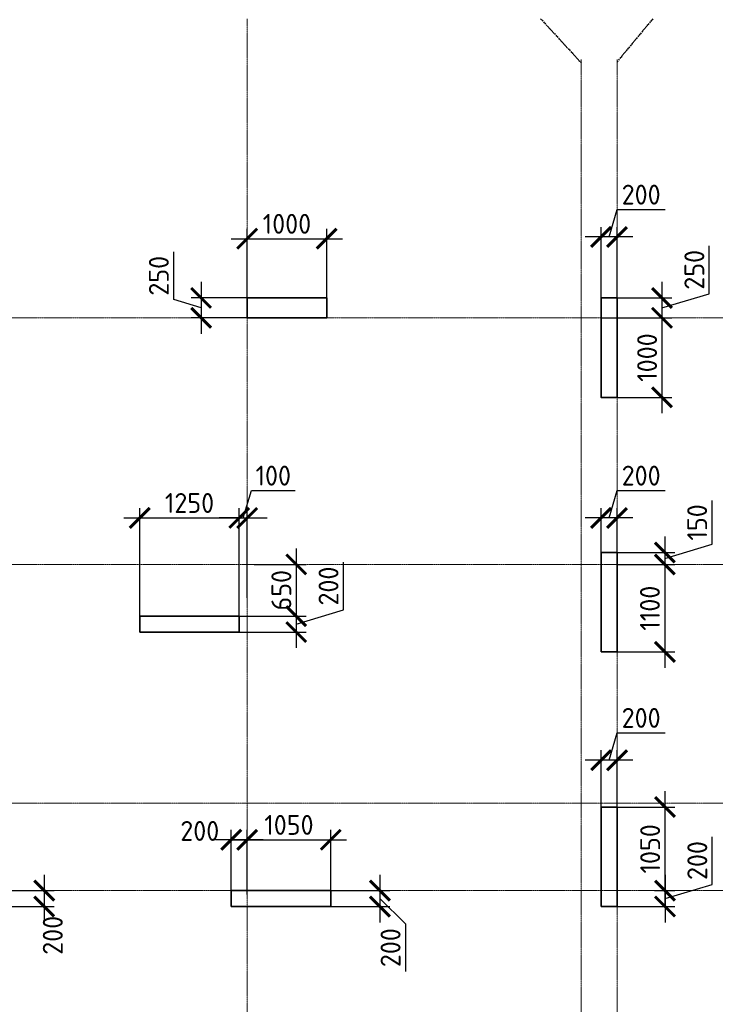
# Model space of a CAD drawing. Header units: millimetres. Extents: x 369815 to 1481759, y -423071 to -27917.
# Tile 37 of 256: x 445682 to 454427, y -239665 to -227289. Entities that reach past the tile are written whole.
import ezdxf

# ---------------------------------------------------------------- set-up
doc = ezdxf.new("R2010")
doc.units = ezdxf.units.MM
doc.linetypes.add('______5', pattern=[1100, 800, -100, 100, -100])
doc.linetypes.add('осевая', pattern=[50.8, 31.75, -6.35, 6.35, -6.35])
doc.layers.add('Колонна_ бетон', color=7, linetype='Continuous', lineweight=50, true_color=0xb4b496)
doc.layers.add('Оси', color=40, linetype='______5', lineweight=18)
doc.layers.add('РАЗМЕРЫ', color=1, linetype='Continuous', lineweight=9)
doc.styles.add('GOST-2.304_Type-B', font='GOST_Common.ttf')
doc.dimstyles.new('СПДС', dxfattribs={"dimscale": 100, "dimtxt": 2.5, "dimasz": 2.5, "dimexe": 1.25, "dimexo": 0, "dimtad": 1, "dimdec": 0, "dimtxsty": 'GOST-2.304_Type-B', "dimblk": 'ARCHTICK', "dimcen": 2.5, "dimdle": 2, "dimadec": 0, "dimazin": 2, "dimtfac": 0.75, "dimtdec": 0, "dimtmove": 1, "dimatfit": 3, "dimfxl": 1, "dimtolj": 1, "dimarcsym": 1})

# ---------------------------------------------------------------- blocks, each defined once
blk = doc.blocks.new('оси2')
at = {"layer": 'Оси', "color": 16, "linetype": 'осевая', "lineweight": 0, "ltscale": 0.5, "transparency": 33554687}
for p, q in [((987745.5, 5465.4), (987745.5, -20739.3)), ((991945.5, 4955.2), (991945.5, -20287.7)), ((992395.5, 4955.2), (992395.5, -20293.6)), ((979200, 1707.1), (1032582.1, 1707.1)), ((979200, -1392.9), (1032582.1, -1392.9)), ((979200, -4392.9), (1032582.1, -4392.9)), ((979200, -5492.9), (1032582.1, -5492.9))]:
    blk.add_line(p, q, dxfattribs=at)
at = {"layer": 'Оси', "color": 16, "linetype": 'осевая', "lineweight": 25, "ltscale": 0.5, "transparency": 33554687}
for p, q in [((991435, 5465.4), (991945.5, 4911.3)), ((992845, 5465.4), (992395.5, 4924.1))]:
    blk.add_line(p, q, dxfattribs=at)
blk = doc.blocks.new('_ArchTick')
at = {"color": 0, "linetype": 'ByBlock', "const_width": 0.15}
blk.add_lwpolyline([(-0.5, -0.5), (0.5, 0.5)], dxfattribs=at)
blk = doc.blocks.new('*D955')
at = {"layer": 'DEFPOINTS', "color": 0, "transparency": 16777216}
for p in [(448442, -233552), (447192, -234836), (448442, -234836)]:
    blk.add_point(p, dxfattribs=at)
at = {"layer": 'РАЗМЕРЫ', "color": 0, "lineweight": -2, "transparency": 16777216}
for p, q in [((447192, -234836), (447192, -233427)), ((448442, -234836), (448442, -233427)), ((446992, -233552), (448642, -233552))]:
    blk.add_line(p, q, dxfattribs=at)
at = {"layer": 'РАЗМЕРЫ', "color": 0, "lineweight": -2, "transparency": 16777216, "xscale": 250, "yscale": 250, "zscale": 250, "rotation": 180}
blk.add_blockref('_ArchTick', (447192, -233552), dxfattribs=at)
at = {"layer": 'РАЗМЕРЫ', "color": 0, "lineweight": -2, "transparency": 16777216, "xscale": 250, "yscale": 250, "zscale": 250}
blk.add_blockref('_ArchTick', (448442, -233552), dxfattribs=at)
at = {"layer": 'РАЗМЕРЫ', "color": 0, "transparency": 16777216, "insert": (447817, -233364), "char_height": 250, "attachment_point": 5, "style": 'GOST-2.304_Type-B'}
blk.add_mtext('\\A1;1250', dxfattribs=at)
blk = doc.blocks.new('*D956')
at = {"layer": 'DEFPOINTS', "color": 0, "transparency": 16777216}
for p in [(448542, -233552), (448442, -234557), (448542, -234557)]:
    blk.add_point(p, dxfattribs=at)
at = {"layer": 'РАЗМЕРЫ', "color": 0, "lineweight": -2, "transparency": 16777216}
for p, q in [((448492, -233552), (448595, -233208)), ((448595, -233208), (449145, -233208)), ((448442, -234557), (448442, -233427)), ((448542, -234557), (448542, -233427)), ((448442, -233552), (448192, -233552)), ((448442, -233552), (448542, -233552)), ((448542, -233552), (448792, -233552))]:
    blk.add_line(p, q, dxfattribs=at)
at = {"layer": 'РАЗМЕРЫ', "color": 0, "lineweight": -2, "transparency": 16777216, "xscale": 250, "yscale": 250, "zscale": 250}
blk.add_blockref('_ArchTick', (448442, -233552), dxfattribs=at)
at = {"layer": 'РАЗМЕРЫ', "color": 0, "lineweight": -2, "transparency": 16777216, "xscale": 250, "yscale": 250, "zscale": 250, "rotation": 180}
blk.add_blockref('_ArchTick', (448542, -233552), dxfattribs=at)
at = {"layer": 'РАЗМЕРЫ', "color": 0, "transparency": 16777216, "insert": (448870, -233020), "char_height": 250, "attachment_point": 5, "style": 'GOST-2.304_Type-B'}
blk.add_mtext('\\A1;100', dxfattribs=at)
blk = doc.blocks.new('*D957')
at = {"layer": 'DEFPOINTS', "color": 0, "transparency": 16777216}
for p in [(448628, -234136, -560), (448442, -234786, -200), (449159, -234786)]:
    blk.add_point(p, dxfattribs=at)
at = {"layer": 'РАЗМЕРЫ', "color": 0, "lineweight": -2, "transparency": 16777216}
for p, q in [((449159, -233936), (449159, -234986)), ((448628, -234136), (449284, -234136)), ((448442, -234786), (449284, -234786))]:
    blk.add_line(p, q, dxfattribs=at)
at = {"layer": 'РАЗМЕРЫ', "color": 0, "lineweight": -2, "transparency": 16777216, "xscale": 250, "yscale": 250, "zscale": 250}
for p, rotation in [((449159, -234136), 90), ((449159, -234786), 270)]:
    blk.add_blockref('_ArchTick', p, dxfattribs=dict(at, rotation=rotation))
at = {"layer": 'РАЗМЕРЫ', "color": 0, "transparency": 16777216, "insert": (448972, -234461), "char_height": 250, "attachment_point": 5, "rotation": 90, "style": 'GOST-2.304_Type-B'}
blk.add_mtext('\\A1;650', dxfattribs=at)
blk = doc.blocks.new('*D958')
at = {"layer": 'DEFPOINTS', "color": 0, "transparency": 16777216}
for p in [(448714, -234786), (448402, -234986, -200), (449159, -234986)]:
    blk.add_point(p, dxfattribs=at)
at = {"layer": 'РАЗМЕРЫ', "color": 0, "lineweight": -2, "transparency": 16777216}
for p, q in [((449753, -234708), (449753, -234108)), ((449159, -234586), (449159, -235186)), ((449159, -234886), (449753, -234708)), ((448714, -234786), (449284, -234786)), ((448402, -234986), (449284, -234986))]:
    blk.add_line(p, q, dxfattribs=at)
at = {"layer": 'РАЗМЕРЫ', "color": 0, "lineweight": -2, "transparency": 16777216, "xscale": 250, "yscale": 250, "zscale": 250}
for p, rotation in [((449159, -234786), 90), ((449159, -234986), 270)]:
    blk.add_blockref('_ArchTick', p, dxfattribs=dict(at, rotation=rotation))
at = {"layer": 'РАЗМЕРЫ', "color": 0, "transparency": 16777216, "insert": (449565, -234408), "char_height": 250, "attachment_point": 5, "rotation": 90, "style": 'GOST-2.304_Type-B'}
blk.add_mtext('\\A1;200', dxfattribs=at)
blk = doc.blocks.new('*D959')
at = {"layer": 'DEFPOINTS', "color": 0, "transparency": 16777216}
for p in [(452992, -233552), (452992, -234036), (453192, -234036)]:
    blk.add_point(p, dxfattribs=at)
at = {"layer": 'РАЗМЕРЫ', "color": 0, "lineweight": -2, "transparency": 16777216}
for p, q in [((453092, -233552), (453195, -233208)), ((453195, -233208), (453795, -233208)), ((452992, -234036), (452992, -233427)), ((453192, -234036), (453192, -233427)), ((453392, -233552), (452792, -233552))]:
    blk.add_line(p, q, dxfattribs=at)
at = {"layer": 'РАЗМЕРЫ', "color": 0, "lineweight": -2, "transparency": 16777216, "xscale": 250, "yscale": 250, "zscale": 250, "rotation": 180}
blk.add_blockref('_ArchTick', (452992, -233552), dxfattribs=at)
at = {"layer": 'РАЗМЕРЫ', "color": 0, "lineweight": -2, "transparency": 16777216, "xscale": 250, "yscale": 250, "zscale": 250}
blk.add_blockref('_ArchTick', (453192, -233552), dxfattribs=at)
at = {"layer": 'РАЗМЕРЫ', "color": 0, "transparency": 16777216, "insert": (453495, -233020), "char_height": 250, "attachment_point": 5, "style": 'GOST-2.304_Type-B'}
blk.add_mtext('\\A1;200', dxfattribs=at)
blk = doc.blocks.new('*D960')
at = {"layer": 'DEFPOINTS', "color": 0, "transparency": 16777216}
for p in [(453119, -233986, -200), (453192, -234136, -560), (453793, -234136)]:
    blk.add_point(p, dxfattribs=at)
at = {"layer": 'РАЗМЕРЫ', "color": 0, "lineweight": -2, "transparency": 16777216}
for p, q in [((454386, -233883), (454386, -233333)), ((453793, -233786), (453793, -234336)), ((453793, -234061), (454386, -233883)), ((453119, -233986), (453918, -233986)), ((453192, -234136), (453918, -234136))]:
    blk.add_line(p, q, dxfattribs=at)
at = {"layer": 'РАЗМЕРЫ', "color": 0, "lineweight": -2, "transparency": 16777216, "xscale": 250, "yscale": 250, "zscale": 250}
for p, rotation in [((453793, -233986), 90), ((453793, -234136), 270)]:
    blk.add_blockref('_ArchTick', p, dxfattribs=dict(at, rotation=rotation))
at = {"layer": 'РАЗМЕРЫ', "color": 0, "transparency": 16777216, "insert": (454199, -233608), "char_height": 250, "attachment_point": 5, "rotation": 90, "style": 'GOST-2.304_Type-B'}
blk.add_mtext('\\A1;150', dxfattribs=at)
blk = doc.blocks.new('*D961')
at = {"layer": 'DEFPOINTS', "color": 0, "transparency": 16777216}
for p in [(453420, -234136), (453092, -235236, -200), (453793, -235236)]:
    blk.add_point(p, dxfattribs=at)
at = {"layer": 'РАЗМЕРЫ', "color": 0, "lineweight": -2, "transparency": 16777216}
for p, q in [((453793, -233936), (453793, -235436)), ((453420, -234136), (453918, -234136)), ((453092, -235236), (453918, -235236))]:
    blk.add_line(p, q, dxfattribs=at)
at = {"layer": 'РАЗМЕРЫ', "color": 0, "lineweight": -2, "transparency": 16777216, "xscale": 250, "yscale": 250, "zscale": 250}
for p, rotation in [((453793, -234136), 90), ((453793, -235236), 270)]:
    blk.add_blockref('_ArchTick', p, dxfattribs=dict(at, rotation=rotation))
at = {"layer": 'РАЗМЕРЫ', "color": 0, "transparency": 16777216, "insert": (453605, -234686), "char_height": 250, "attachment_point": 5, "rotation": 90, "style": 'GOST-2.304_Type-B'}
blk.add_mtext('\\A1;1100', dxfattribs=at)
blk = doc.blocks.new('*D967')
at = {"layer": 'DEFPOINTS', "color": 0, "transparency": 16777216}
for p in [(448342, -237597), (448342, -238286), (448542, -238286)]:
    blk.add_point(p, dxfattribs=at)
at = {"layer": 'РАЗМЕРЫ', "color": 0, "lineweight": -2, "transparency": 16777216}
for p, q in [((448342, -238286), (448342, -237472)), ((448542, -238286), (448542, -237472)), ((448742, -237597), (448142, -237597))]:
    blk.add_line(p, q, dxfattribs=at)
at = {"layer": 'РАЗМЕРЫ', "color": 0, "lineweight": -2, "transparency": 16777216, "xscale": 250, "yscale": 250, "zscale": 250, "rotation": 180}
blk.add_blockref('_ArchTick', (448342, -237597), dxfattribs=at)
at = {"layer": 'РАЗМЕРЫ', "color": 0, "lineweight": -2, "transparency": 16777216, "xscale": 250, "yscale": 250, "zscale": 250}
blk.add_blockref('_ArchTick', (448542, -237597), dxfattribs=at)
at = {"layer": 'РАЗМЕРЫ', "color": 0, "transparency": 16777216, "insert": (447946, -237486), "char_height": 250, "attachment_point": 5, "style": 'GOST-2.304_Type-B'}
blk.add_mtext('\\A1;200', dxfattribs=at)
blk = doc.blocks.new('*D968')
at = {"layer": 'DEFPOINTS', "color": 0, "transparency": 16777216}
for p in [(449592, -237597), (448542, -238155), (449592, -238286, -360)]:
    blk.add_point(p, dxfattribs=at)
at = {"layer": 'РАЗМЕРЫ', "color": 0, "lineweight": -2, "transparency": 16777216}
for p, q in [((448542, -238155), (448542, -237472)), ((449592, -238286), (449592, -237472)), ((448342, -237597), (449792, -237597))]:
    blk.add_line(p, q, dxfattribs=at)
at = {"layer": 'РАЗМЕРЫ', "color": 0, "lineweight": -2, "transparency": 16777216, "xscale": 250, "yscale": 250, "zscale": 250, "rotation": 180}
blk.add_blockref('_ArchTick', (448542, -237597), dxfattribs=at)
at = {"layer": 'РАЗМЕРЫ', "color": 0, "lineweight": -2, "transparency": 16777216, "xscale": 250, "yscale": 250, "zscale": 250}
blk.add_blockref('_ArchTick', (449592, -237597), dxfattribs=at)
at = {"layer": 'РАЗМЕРЫ', "color": 0, "transparency": 16777216, "insert": (449067, -237410), "char_height": 250, "attachment_point": 5, "style": 'GOST-2.304_Type-B'}
blk.add_mtext('\\A1;1050', dxfattribs=at)
blk = doc.blocks.new('*D969')
at = {"layer": 'DEFPOINTS', "color": 0, "transparency": 16777216}
for p in [(449592, -238236), (449592, -238436), (450211, -238436)]:
    blk.add_point(p, dxfattribs=at)
at = {"layer": 'РАЗМЕРЫ', "color": 0, "lineweight": -2, "transparency": 16777216}
for p, q in [((450211, -238036), (450211, -238636)), ((449592, -238236), (450336, -238236)), ((450211, -238336), (450533, -238653)), ((449592, -238436), (450336, -238436)), ((450533, -238653), (450533, -239253))]:
    blk.add_line(p, q, dxfattribs=at)
at = {"layer": 'РАЗМЕРЫ', "color": 0, "lineweight": -2, "transparency": 16777216, "xscale": 250, "yscale": 250, "zscale": 250}
for p, rotation in [((450211, -238236), 90), ((450211, -238436), 270)]:
    blk.add_blockref('_ArchTick', p, dxfattribs=dict(at, rotation=rotation))
at = {"layer": 'РАЗМЕРЫ', "color": 0, "transparency": 16777216, "insert": (450345, -238953), "char_height": 250, "attachment_point": 5, "rotation": 90, "style": 'GOST-2.304_Type-B'}
blk.add_mtext('\\A1;200', dxfattribs=at)
blk = doc.blocks.new('*D970')
at = {"layer": 'DEFPOINTS', "color": 0, "transparency": 16777216}
for p in [(445377, -238236, -360), (445442, -238436, -360), (445991, -238436)]:
    blk.add_point(p, dxfattribs=at)
at = {"layer": 'РАЗМЕРЫ', "color": 0, "lineweight": -2, "transparency": 16777216}
for p, q in [((445991, -238036), (445991, -238636)), ((445377, -238236), (446116, -238236)), ((445442, -238436), (446116, -238436))]:
    blk.add_line(p, q, dxfattribs=at)
at = {"layer": 'РАЗМЕРЫ', "color": 0, "lineweight": -2, "transparency": 16777216, "xscale": 250, "yscale": 250, "zscale": 250}
for p, rotation in [((445991, -238236), 90), ((445991, -238436), 270)]:
    blk.add_blockref('_ArchTick', p, dxfattribs=dict(at, rotation=rotation))
at = {"layer": 'РАЗМЕРЫ', "color": 0, "transparency": 16777216, "insert": (446098, -238798), "char_height": 250, "attachment_point": 5, "rotation": 90, "style": 'GOST-2.304_Type-B'}
blk.add_mtext('\\A1;200', dxfattribs=at)
blk = doc.blocks.new('*D971')
at = {"layer": 'DEFPOINTS', "color": 0, "transparency": 16777216}
for p in [(453664, -238236, -560), (453192, -238436, -360), (453795, -238436)]:
    blk.add_point(p, dxfattribs=at)
at = {"layer": 'РАЗМЕРЫ', "color": 0, "lineweight": -2, "transparency": 16777216}
for p, q in [((454389, -238158), (454389, -237558)), ((453795, -238036), (453795, -238636)), ((453795, -238336), (454389, -238158)), ((453664, -238236), (453920, -238236)), ((453192, -238436), (453920, -238436))]:
    blk.add_line(p, q, dxfattribs=at)
at = {"layer": 'РАЗМЕРЫ', "color": 0, "lineweight": -2, "transparency": 16777216, "xscale": 250, "yscale": 250, "zscale": 250}
for p, rotation in [((453795, -238236), 90), ((453795, -238436), 270)]:
    blk.add_blockref('_ArchTick', p, dxfattribs=dict(at, rotation=rotation))
at = {"layer": 'РАЗМЕРЫ', "color": 0, "transparency": 16777216, "insert": (454201, -237858), "char_height": 250, "attachment_point": 5, "rotation": 90, "style": 'GOST-2.304_Type-B'}
blk.add_mtext('\\A1;200', dxfattribs=at)
blk = doc.blocks.new('*D972')
at = {"layer": 'DEFPOINTS', "color": 0, "transparency": 16777216}
for p in [(453138, -237186, -200), (453795, -237186), (453664, -238236, -560)]:
    blk.add_point(p, dxfattribs=at)
at = {"layer": 'РАЗМЕРЫ', "color": 0, "lineweight": -2, "transparency": 16777216}
for p, q in [((453795, -238436), (453795, -236986)), ((453138, -237186), (453920, -237186)), ((453664, -238236), (453920, -238236))]:
    blk.add_line(p, q, dxfattribs=at)
at = {"layer": 'РАЗМЕРЫ', "color": 0, "lineweight": -2, "transparency": 16777216, "xscale": 250, "yscale": 250, "zscale": 250}
for p, rotation in [((453795, -237186), 90), ((453795, -238236), 270)]:
    blk.add_blockref('_ArchTick', p, dxfattribs=dict(at, rotation=rotation))
at = {"layer": 'РАЗМЕРЫ', "color": 0, "transparency": 16777216, "insert": (453608, -237711), "char_height": 250, "attachment_point": 5, "rotation": 90, "style": 'GOST-2.304_Type-B'}
blk.add_mtext('\\A1;1050', dxfattribs=at)
blk = doc.blocks.new('*D973')
at = {"layer": 'DEFPOINTS', "color": 0, "transparency": 16777216}
for p in [(452992, -236597), (452992, -237236, -360), (453192, -237236, -360)]:
    blk.add_point(p, dxfattribs=at)
at = {"layer": 'РАЗМЕРЫ', "color": 0, "lineweight": -2, "transparency": 16777216}
for p, q in [((453092, -236597), (453195, -236253)), ((453195, -236253), (453795, -236253)), ((452992, -237236), (452992, -236472)), ((453192, -237236), (453192, -236472)), ((453392, -236597), (452792, -236597))]:
    blk.add_line(p, q, dxfattribs=at)
at = {"layer": 'РАЗМЕРЫ', "color": 0, "lineweight": -2, "transparency": 16777216, "xscale": 250, "yscale": 250, "zscale": 250, "rotation": 180}
blk.add_blockref('_ArchTick', (452992, -236597), dxfattribs=at)
at = {"layer": 'РАЗМЕРЫ', "color": 0, "lineweight": -2, "transparency": 16777216, "xscale": 250, "yscale": 250, "zscale": 250}
blk.add_blockref('_ArchTick', (453192, -236597), dxfattribs=at)
at = {"layer": 'РАЗМЕРЫ', "color": 0, "transparency": 16777216, "insert": (453495, -236065), "char_height": 250, "attachment_point": 5, "style": 'GOST-2.304_Type-B'}
blk.add_mtext('\\A1;200', dxfattribs=at)
blk = doc.blocks.new('*D1069')
at = {"layer": 'DEFPOINTS', "color": 0, "transparency": 16777216}
for p in [(449542, -230042), (448542, -230786, -560), (449542, -230786, -560)]:
    blk.add_point(p, dxfattribs=at)
at = {"layer": 'РАЗМЕРЫ', "color": 0, "lineweight": -2, "transparency": 16777216}
for p, q in [((448542, -230786), (448542, -229917)), ((449542, -230786), (449542, -229917)), ((448342, -230042), (449742, -230042))]:
    blk.add_line(p, q, dxfattribs=at)
at = {"layer": 'РАЗМЕРЫ', "color": 0, "lineweight": -2, "transparency": 16777216, "xscale": 250, "yscale": 250, "zscale": 250, "rotation": 180}
blk.add_blockref('_ArchTick', (448542, -230042), dxfattribs=at)
at = {"layer": 'РАЗМЕРЫ', "color": 0, "lineweight": -2, "transparency": 16777216, "xscale": 250, "yscale": 250, "zscale": 250}
blk.add_blockref('_ArchTick', (449542, -230042), dxfattribs=at)
at = {"layer": 'РАЗМЕРЫ', "color": 0, "transparency": 16777216, "insert": (449042, -229855), "char_height": 250, "attachment_point": 5, "style": 'GOST-2.304_Type-B'}
blk.add_mtext('\\A1;1000', dxfattribs=at)
blk = doc.blocks.new('*D1070')
at = {"layer": 'DEFPOINTS', "color": 0, "transparency": 16777216}
for p in [(448760, -230786, -560), (447963, -231036), (448698, -231036, -560)]:
    blk.add_point(p, dxfattribs=at)
at = {"layer": 'РАЗМЕРЫ', "color": 0, "lineweight": -2, "transparency": 16777216}
for p, q in [((447619, -230808), (447619, -230208)), ((447963, -230586), (447963, -231236)), ((447963, -230911), (447619, -230808)), ((448760, -230786), (447838, -230786)), ((448698, -231036), (447838, -231036))]:
    blk.add_line(p, q, dxfattribs=at)
at = {"layer": 'РАЗМЕРЫ', "color": 0, "lineweight": -2, "transparency": 16777216, "xscale": 250, "yscale": 250, "zscale": 250}
for p, rotation in [((447963, -230786), 90), ((447963, -231036), 270)]:
    blk.add_blockref('_ArchTick', p, dxfattribs=dict(at, rotation=rotation))
at = {"layer": 'РАЗМЕРЫ', "color": 0, "transparency": 16777216, "insert": (447432, -230508), "char_height": 250, "attachment_point": 5, "rotation": 90, "style": 'GOST-2.304_Type-B'}
blk.add_mtext('\\A1;250', dxfattribs=at)
blk = doc.blocks.new('*D1071')
at = {"layer": 'DEFPOINTS', "color": 0, "transparency": 16777216}
for p in [(452992, -230020), (452992, -230786, -560), (453192, -230786, -560)]:
    blk.add_point(p, dxfattribs=at)
at = {"layer": 'РАЗМЕРЫ', "color": 0, "lineweight": -2, "transparency": 16777216}
for p, q in [((453092, -230020), (453195, -229676)), ((453195, -229676), (453795, -229676)), ((452992, -230786), (452992, -229895)), ((453192, -230786), (453192, -229895)), ((453392, -230020), (452792, -230020))]:
    blk.add_line(p, q, dxfattribs=at)
at = {"layer": 'РАЗМЕРЫ', "color": 0, "lineweight": -2, "transparency": 16777216, "xscale": 250, "yscale": 250, "zscale": 250, "rotation": 180}
blk.add_blockref('_ArchTick', (452992, -230020), dxfattribs=at)
at = {"layer": 'РАЗМЕРЫ', "color": 0, "lineweight": -2, "transparency": 16777216, "xscale": 250, "yscale": 250, "zscale": 250}
blk.add_blockref('_ArchTick', (453192, -230020), dxfattribs=at)
at = {"layer": 'РАЗМЕРЫ', "color": 0, "transparency": 16777216, "insert": (453495, -229488), "char_height": 250, "attachment_point": 5, "style": 'GOST-2.304_Type-B'}
blk.add_mtext('\\A1;200', dxfattribs=at)
blk = doc.blocks.new('*D1072')
at = {"layer": 'DEFPOINTS', "color": 0, "transparency": 16777216}
for p in [(453192, -230786, -560), (452992, -231036, -560), (453757, -231036)]:
    blk.add_point(p, dxfattribs=at)
at = {"layer": 'РАЗМЕРЫ', "color": 0, "lineweight": -2, "transparency": 16777216}
for p, q in [((454351, -230733), (454351, -230133)), ((453757, -230586), (453757, -231236)), ((453192, -230786), (453882, -230786)), ((453757, -230911), (454351, -230733)), ((452992, -231036), (453882, -231036))]:
    blk.add_line(p, q, dxfattribs=at)
at = {"layer": 'РАЗМЕРЫ', "color": 0, "lineweight": -2, "transparency": 16777216, "xscale": 250, "yscale": 250, "zscale": 250}
for p, rotation in [((453757, -230786), 90), ((453757, -231036), 270)]:
    blk.add_blockref('_ArchTick', p, dxfattribs=dict(at, rotation=rotation))
at = {"layer": 'РАЗМЕРЫ', "color": 0, "transparency": 16777216, "insert": (454164, -230433), "char_height": 250, "attachment_point": 5, "rotation": 90, "style": 'GOST-2.304_Type-B'}
blk.add_mtext('\\A1;250', dxfattribs=at)
blk = doc.blocks.new('*D1073')
at = {"layer": 'DEFPOINTS', "color": 0, "transparency": 16777216}
for p in [(453300, -231036), (453192, -232036, -560), (453757, -232036)]:
    blk.add_point(p, dxfattribs=at)
at = {"layer": 'РАЗМЕРЫ', "color": 0, "lineweight": -2, "transparency": 16777216}
for p, q in [((453757, -230836), (453757, -232236)), ((453300, -231036), (453882, -231036)), ((453192, -232036), (453882, -232036))]:
    blk.add_line(p, q, dxfattribs=at)
at = {"layer": 'РАЗМЕРЫ', "color": 0, "lineweight": -2, "transparency": 16777216, "xscale": 250, "yscale": 250, "zscale": 250}
for p, rotation in [((453757, -231036), 90), ((453757, -232036), 270)]:
    blk.add_blockref('_ArchTick', p, dxfattribs=dict(at, rotation=rotation))
at = {"layer": 'РАЗМЕРЫ', "color": 0, "transparency": 16777216, "insert": (453570, -231536), "char_height": 250, "attachment_point": 5, "rotation": 90, "style": 'GOST-2.304_Type-B'}
blk.add_mtext('\\A1;1000', dxfattribs=at)

msp = doc.modelspace()

# ---------------------------------------------------------------- linework, layer by layer
at = {"layer": 'Колонна_ бетон', "color": 180, "linetype": 'Continuous', "lineweight": 35, "transparency": 33554687}
for p, q in [((453191.9, -233985.9, -200), (452991.9, -233985.9, -200)), ((452991.9, -233985.9, -200), (452991.9, -235235.9, -200)), ((453191.9, -235235.9, -200), (453191.9, -233985.9, -200)), ((447191.9, -234785.9, -200), (447191.9, -234985.9, -200)), ((447191.9, -234785.9, -200), (448441.9, -234785.9, -200)), ((448441.9, -234785.9, -200), (448441.9, -234985.9, -200)), ((447191.9, -234985.9, -200), (448441.9, -234985.9, -200)), ((452991.9, -235235.9, -200), (453191.9, -235235.9, -200)), ((453191.9, -237185.9, -200), (452991.9, -237185.9, -200)), ((452991.9, -238435.9, -200), (452991.9, -237185.9, -200)), ((453191.9, -238435.9, -200), (453191.9, -237185.9, -200)), ((448341.9, -238435.9, -200), (448341.9, -238235.9, -200)), ((448341.9, -238235.9, -200), (449591.9, -238235.9, -200)), ((449591.9, -238235.9, -200), (449591.9, -238435.9, -200)), ((449591.9, -238435.9, -200), (448341.9, -238435.9, -200)), ((452991.9, -238435.9, -200), (453191.9, -238435.9, -200))]:
    msp.add_line(p, q, dxfattribs=at)
at = {"layer": 'Колонна_ бетон', "color": 180, "linetype": 'Continuous', "lineweight": 35, "transparency": 33554687, "elevation": -560}
for points in [[(448542, -230785.9), (449542, -230785.9), (449542, -231035.9), (448542, -231035.9)], [(452992, -230785.9), (453192, -230785.9), (453192, -232035.9), (452992, -232035.9)]]:
    msp.add_lwpolyline(points, close=True, dxfattribs=at)

# ---------------------------------------------------------------- block references
at = {"layer": 'РАЗМЕРЫ'}
msp.add_blockref('оси2', (-539203.5, -232743, -560), dxfattribs=at)

# ---------------------------------------------------------------- dimensions: what is measured, and where the dimension line sits
at = {"layer": 'РАЗМЕРЫ', "color": 146}
for base, p1, p2, picture, middle in [((452992, -230019.5), (453192, -230785.9, -560), (452992, -230785.9, -560), '*D1071', (453257.6, -229488.3)), ((449542, -230042.3), (448542, -230785.9, -560), (449542, -230785.9, -560), '*D1069', (449042, -229854.8))]:
    dim = msp.add_linear_dim(base=base, p1=p1, p2=p2, dimstyle='СПДС', dxfattribs=at)
    dim.commit()
    dim.dimension.update_dxf_attribs({"geometry": picture, "text_midpoint": middle})
for base, p1, p2, picture, middle in [((453757.4, -231035.9), (453192, -230785.9, -560), (452992, -231035.9, -560), '*D1072', (454163.6, -230670.3)), ((447963.2, -231035.9), (448760.1, -230785.9, -560), (448697.9, -231035.9, -560), '*D1070', (447431.9, -230745.3)), ((453757.4, -232035.9), (453299.6, -231035.9), (453192, -232035.9, -560), '*D1073', (453569.9, -231535.9))]:
    dim = msp.add_linear_dim(base=base, p1=p1, p2=p2, angle=90, dimstyle='СПДС', dxfattribs=at)
    dim.commit()
    dim.dimension.update_dxf_attribs({"geometry": picture, "text_midpoint": middle})
at = {"layer": 'РАЗМЕРЫ', "color": 146, "true_color": 0x006272}
for base, p1, p2, picture, middle in [((448541.9, -233551.6), (448442, -234557.1), (448541.9, -234557.1), '*D956', (448657.6, -233020.3)), ((452992, -233551.6), (453192, -234035.9), (452992, -234035.9), '*D959', (453257.6, -233020.3)), ((448442, -233551.6), (447192, -234835.9), (448442, -234835.9), '*D955', (447817, -233364.1)), ((452992, -236596.6), (453191.9, -237235.9, -360), (452992, -237235.9, -360), '*D973', (453257.6, -236065.3)), ((449592, -237597.1), (448541.9, -238154.6), (449592, -238285.9, -360), '*D968', (449067, -237409.6))]:
    dim = msp.add_linear_dim(base=base, p1=p1, p2=p2, dimstyle='СПДС', override={"dimtofl": 0}, dxfattribs=at)
    dim.commit()
    dim.dimension.update_dxf_attribs({"geometry": picture, "text_midpoint": middle})
for base, p1, p2, picture, middle in [((453792.6, -234135.9), (453119.1, -233985.9, -200), (453192, -234135.9, -560), '*D960', (454198.9, -233820.3)), ((449159.1, -234785.9), (448627.9, -234135.9, -560), (448442, -234785.9, -200), '*D957', (448971.6, -234460.9)), ((453792.6, -235235.9), (453420.1, -234135.9), (453092, -235235.9, -200), '*D961', (453605.1, -234685.9)), ((449159.1, -234985.9), (448714.1, -234785.9), (448401.7, -234985.9, -200), '*D958', (449565.4, -234645.3)), ((453795.1, -237185.9), (453663.7, -238235.9, -560), (453137.6, -237185.9, -200), '*D972', (453607.6, -237710.9)), ((453795.1, -238435.9), (453663.7, -238235.9, -560), (453191.9, -238435.9, -360), '*D971', (454201.4, -238095.3))]:
    dim = msp.add_linear_dim(base=base, p1=p1, p2=p2, angle=90, dimstyle='СПДС', override={"dimtofl": 0}, dxfattribs=at)
    dim.commit()
    dim.dimension.update_dxf_attribs({"geometry": picture, "text_midpoint": middle})
dim = msp.add_linear_dim(base=(448342, -237597.1), p1=(448541.9, -238285.9), p2=(448342, -238285.9), dimstyle='СПДС', override={"dimtofl": 0}, dxfattribs=at)
dim.commit()
dim.dimension.update_dxf_attribs({"geometry": '*D967', "text_midpoint": (447945.7, -237673.9), "dimtype": 160})
for base, p1, p2, picture, middle in [((445990.6, -238435.5), (445377.1, -238235.5, -360), (445442, -238435.5, -360), '*D970', (446285.8, -238798.2)), ((450211.1, -238435.9), (449592, -238235.9), (449592, -238435.9), '*D969', (450532.6, -238715.6))]:
    dim = msp.add_linear_dim(base=base, p1=p1, p2=p2, angle=90, dimstyle='СПДС', override={"dimtofl": 0}, dxfattribs=at)
    dim.commit()
    dim.dimension.update_dxf_attribs({"geometry": picture, "text_midpoint": middle, "dimtype": 160})

doc.saveas('drawing.dxf')
